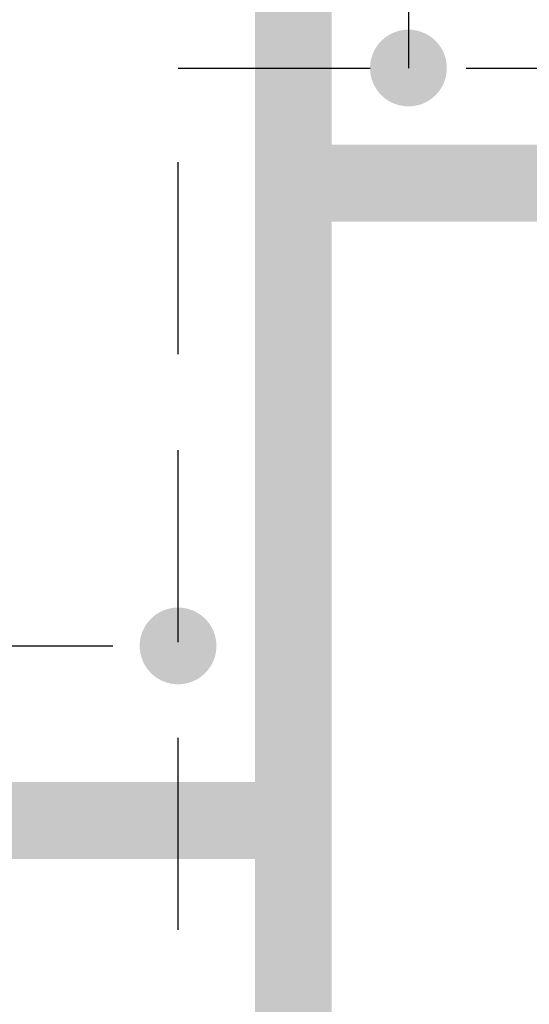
# Model space of a CAD drawing. Header units: inches. Extents: x -145354 to -97635, y 38777 to 78670.
# Tile 38 of 231: x -139481 to -139415, y 41434 to 41562. Entities that reach past the tile are written whole.
import ezdxf

# ---------------------------------------------------------------- set-up
doc = ezdxf.new("R2010")
doc.units = ezdxf.units.IN
doc.header["$MEASUREMENT"] = 0
doc.linetypes.add('DASHED2', pattern=[0.375, 0.25, -0.125])
doc.layers.add('E50_kor', color=3, linetype='Continuous')

msp = doc.modelspace()

# ---------------------------------------------------------------- linework, layer by layer
at = {"layer": 'E50_kor'}
msp.add_line((-139430.74, 41588.49), (-139430.74, 41555.59), dxfattribs=at)
at = {"layer": 'E50_kor', "linetype": 'DASHED2', "ltscale": 100}
for p, q in [((-139460.74, 41555.59), (-139298.98, 41555.59)), ((-139460.74, 40993.34), (-139460.74, 41555.59)), ((-139531.75, 41480.33), (-139460.74, 41480.33))]:
    msp.add_line(p, q, dxfattribs=at)
at = {"layer": 'E50_kor', "const_width": 10}
for points in [[(-139445.74, 41588.49), (-139445.74, 41540.59), (-139283.98, 41540.59)], [(-139445.74, 40978.34), (-139445.74, 40978.34), (-139445.74, 41540.59)], [(-139528.71, 41474.49), (-139528.71, 41457.6), (-139448.11, 41457.6)]]:
    msp.add_lwpolyline(points, dxfattribs=at)
at = {"layer": 'E50_kor', "const_width": 5}
for points in [[(-139433.24, 41555.59, 1), (-139428.24, 41555.59, 1)], [(-139463.24, 41480.33, 1), (-139458.24, 41480.33, 1)]]:
    msp.add_lwpolyline(points, format="xyb", close=True, dxfattribs=at)

doc.saveas('drawing.dxf')
